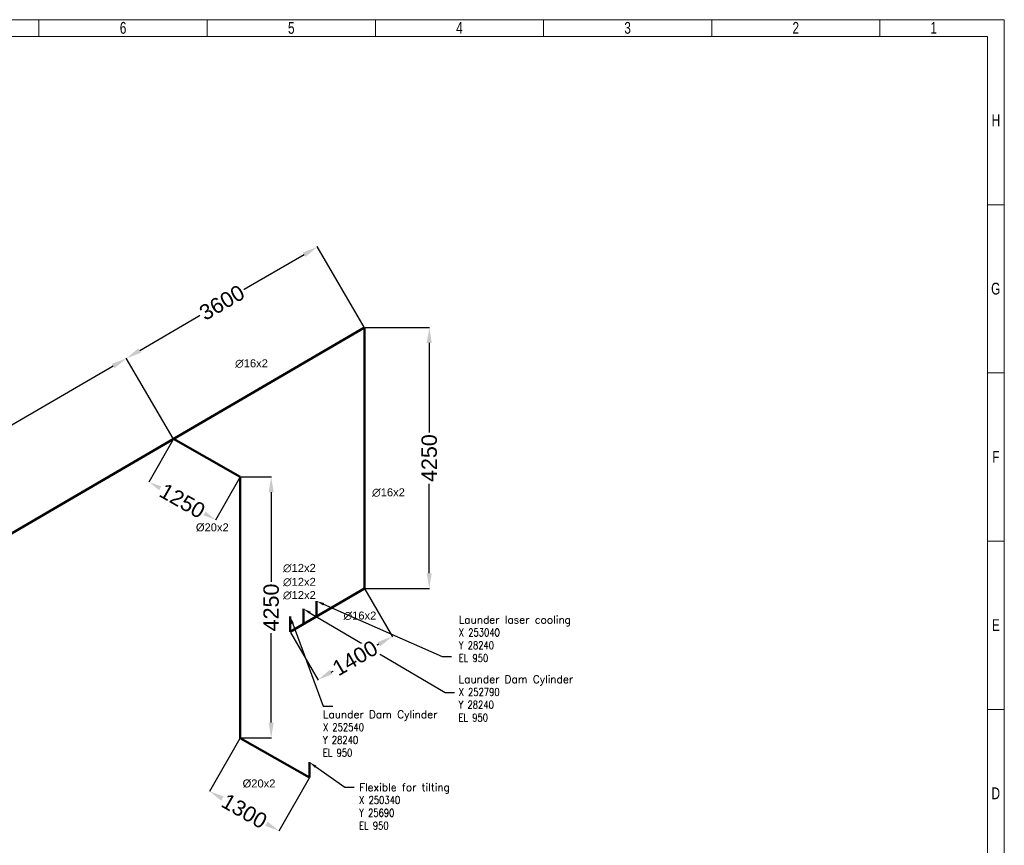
# Model space of a CAD drawing. Header units: millimetres. Extents: x 136540 to 167986, y -130244 to -107782.
# Tile 14 of 14: x 151949 to 167986, y -121225 to -107782. Entities that reach past the tile are written whole.
import ezdxf
from ezdxf import colors
from ezdxf.entities.mleader import LeaderData, LeaderLine
from ezdxf.math import Vec2, Vec3

# ---------------------------------------------------------------- set-up
doc = ezdxf.new("R2010")
doc.units = ezdxf.units.MM
doc.header["$LTSCALE"] = 0.25
doc.linetypes.add('HS_Solid', pattern=[0])
for name, color, linetype in [('Annotation', 7, 'Continuous'), ('COTAS', 136, 'Continuous'), ('Dimension', 1, 'Continuous')]:
    doc.layers.add(name, color=color, linetype=linetype)
doc.layers.add('Pipe Small Bore', color=30, linetype='Continuous', lineweight=50)
doc.styles.add('AdskIsoMetric', font='romans.shx')
doc.styles.add('MtXpl_Arial_Unicode_', font='ARIALUNI.ttf')
doc.styles.add('SLDTEXTSTYLE3', font='TXT', dxfattribs={"width": 0.75})
doc.styles.get("Standard").update_dxf_attribs({"font": 'arial.ttf'})
doc.dimstyles.new('AdskIsoMetric', dxfattribs={"dimtxt": 2.5, "dimasz": 2.5, "dimexe": 1, "dimexo": 2, "dimgap": 0.8, "dimtad": 1, "dimdec": 0, "dimrnd": 1, "dimzin": 0, "dimdsep": 46, "dimtxsty": 'AdskIsoMetric', "dimcen": 0, "dimclrt": 7, "dimadec": 0, "dimazin": 0, "dimtfac": 1, "dimtdec": 0, "dimtmove": 1, "dimatfit": 3, "dimfxl": 1, "dimtfill": 1, "dimfrac": 2, "dimtolj": 1, "dimtzin": 0, "dimarcsym": 0})

# ---------------------------------------------------------------- blocks, each defined once
blk = doc.blocks.new('*D92')
at = {"layer": 'Defpoints', "color": 0}
for p in [(153688, -113296), (154453, -114609), (147196, -118838)]:
    blk.add_point(p, dxfattribs=at)
at = {"layer": 'Dimension', "color": 0, "lineweight": -2}
for p, q in [((154448, -114600), (153685, -113291)), ((153472, -113422), (150385, -115221)), ((146646, -117399), (149733, -115600)), ((147191, -118830), (146428, -117521))]:
    blk.add_line(p, q, dxfattribs=at)
at = {"layer": 'Dimension', "color": 0}
for points in [[(153493, -113458), (153451, -113386), (153688, -113296)], [(146625, -117363), (146667, -117435), (146430, -117525)]]:
    blk.add_solid(points, dxfattribs=at)
at = {"layer": 'Dimension', "color": 7, "insert": (150059, -115410), "char_height": 250, "attachment_point": 5, "rotation": 30.2327, "bg_fill": 3, "box_fill_scale": 1.1, "bg_fill_color": 257, "bg_fill_transparency": 0}
blk.add_mtext('\\A1;8400', dxfattribs=at)
blk = doc.blocks.new('*D93')
at = {"layer": 'Defpoints', "color": 0}
for p in [(156798, -111483), (157563, -112796), (154453, -114609)]:
    blk.add_point(p, dxfattribs=at)
at = {"layer": 'Dimension', "color": 0, "lineweight": -2}
for p, q in [((156582, -111609), (155568, -112199)), ((157558, -112788), (156795, -111478)), ((153904, -113169), (154917, -112579)), ((154448, -114600), (153685, -113291))]:
    blk.add_line(p, q, dxfattribs=at)
at = {"layer": 'Dimension', "color": 0}
for points in [[(156603, -111645), (156561, -111573), (156798, -111483)], [(153883, -113133), (153925, -113205), (153688, -113295)]]:
    blk.add_solid(points, dxfattribs=at)
at = {"layer": 'Dimension', "color": 7, "insert": (155243, -112389), "char_height": 250, "attachment_point": 5, "rotation": 30.2327, "bg_fill": 3, "box_fill_scale": 1.1, "bg_fill_color": 257, "bg_fill_transparency": 0}
blk.add_mtext('\\A1;3600', dxfattribs=at)
blk = doc.blocks.new('*D94')
at = {"layer": 'Defpoints', "color": 0}
for p in [(154451, -114610), (155539, -115228), (155142, -115926)]:
    blk.add_point(p, dxfattribs=at)
at = {"layer": 'Dimension', "color": 0, "lineweight": -2}
for p, q in [((154446, -114619), (154052, -115312)), ((155534, -115237), (155139, -115931)), ((154272, -115432), (154281, -115437)), ((154925, -115803), (154915, -115798))]:
    blk.add_line(p, q, dxfattribs=at)
at = {"layer": 'Dimension', "color": 0}
for points in [[(154292, -115395), (154251, -115468), (154054, -115308)], [(154904, -115839), (154945, -115767), (155142, -115926)]]:
    blk.add_solid(points, dxfattribs=at)
at = {"layer": 'Dimension', "color": 7, "insert": (154598, -115617), "char_height": 250, "attachment_point": 5, "rotation": 330.3857, "bg_fill": 3, "box_fill_scale": 1.1, "bg_fill_color": 257, "bg_fill_transparency": 0}
blk.add_mtext('\\A1;1250', dxfattribs=at)
blk = doc.blocks.new('*D95')
at = {"layer": 'Defpoints', "color": 0}
for p in [(155539, -115228), (155539, -119478), (156045, -119478)]:
    blk.add_point(p, dxfattribs=at)
at = {"layer": 'Dimension', "color": 0, "lineweight": -2}
for p, q in [((155549, -115228), (156050, -115228)), ((156045, -115478), (156045, -116971)), ((156045, -119228), (156045, -117735)), ((155549, -119478), (156050, -119478))]:
    blk.add_line(p, q, dxfattribs=at)
at = {"layer": 'Dimension', "color": 0}
for points in [[(156086, -115478), (156003, -115478), (156045, -115228)], [(156003, -119228), (156086, -119228), (156045, -119478)]]:
    blk.add_solid(points, dxfattribs=at)
at = {"layer": 'Dimension', "color": 7, "insert": (156045, -117353), "char_height": 250, "attachment_point": 5, "rotation": 89.9998, "bg_fill": 3, "box_fill_scale": 1.1, "bg_fill_color": 257, "bg_fill_transparency": 0}
blk.add_mtext('\\A1;4250', dxfattribs=at)
blk = doc.blocks.new('*D96')
at = {"layer": 'Defpoints', "color": 0}
for p in [(155539, -119478), (156668, -120123), (156172, -120991)]:
    blk.add_point(p, dxfattribs=at)
at = {"layer": 'Dimension', "color": 0, "lineweight": -2}
for p, q in [((155534, -119487), (155041, -120351)), ((156663, -120131), (156170, -120995)), ((155260, -120470), (155291, -120488)), ((155955, -120867), (155925, -120850))]:
    blk.add_line(p, q, dxfattribs=at)
at = {"layer": 'Dimension', "color": 0}
for points in [[(155281, -120434), (155240, -120507), (155043, -120346)], [(155935, -120903), (155976, -120831), (156172, -120991)]]:
    blk.add_solid(points, dxfattribs=at)
at = {"layer": 'Dimension', "color": 7, "insert": (155608, -120669), "char_height": 250, "attachment_point": 5, "rotation": 330.2866, "bg_fill": 3, "box_fill_scale": 1.1, "bg_fill_color": 257, "bg_fill_transparency": 0}
blk.add_mtext('\\A1;1300', dxfattribs=at)
blk = doc.blocks.new('*D97')
at = {"layer": 'Defpoints', "color": 0}
for p in [(157563, -112796), (158620, -112796), (157563, -117046)]:
    blk.add_point(p, dxfattribs=at)
at = {"layer": 'Dimension', "color": 0, "lineweight": -2}
for p, q in [((157573, -112796), (158625, -112796)), ((158620, -113046), (158620, -114539)), ((158620, -116796), (158620, -115303)), ((157573, -117046), (158625, -117046))]:
    blk.add_line(p, q, dxfattribs=at)
at = {"layer": 'Dimension', "color": 0}
for points in [[(158661, -113046), (158578, -113046), (158620, -112796)], [(158578, -116796), (158661, -116796), (158620, -117046)]]:
    blk.add_solid(points, dxfattribs=at)
at = {"layer": 'Dimension', "color": 7, "insert": (158620, -114921), "char_height": 250, "attachment_point": 5, "rotation": 90, "bg_fill": 3, "box_fill_scale": 1.1, "bg_fill_color": 257, "bg_fill_transparency": 0}
blk.add_mtext('\\A1;4250', dxfattribs=at)
blk = doc.blocks.new('*D98')
at = {"layer": 'Defpoints', "color": 0}
for p in [(157563, -117046), (156354, -117751), (158017, -117825)]:
    blk.add_point(p, dxfattribs=at)
at = {"layer": 'Dimension', "color": 0, "lineweight": -2}
for p, q in [((157568, -117055), (158020, -117829)), ((156359, -117760), (156810, -118534)), ((157801, -117950), (157728, -117993)), ((157023, -118404), (157097, -118361))]:
    blk.add_line(p, q, dxfattribs=at)
at = {"layer": 'Dimension', "color": 0}
for points in [[(157822, -117986), (157780, -117914), (158017, -117825)], [(157002, -118368), (157044, -118440), (156807, -118529)]]:
    blk.add_solid(points, dxfattribs=at)
at = {"layer": 'Dimension', "color": 7, "insert": (157412, -118177), "char_height": 250, "attachment_point": 5, "rotation": 30.2327, "bg_fill": 3, "box_fill_scale": 1.1, "bg_fill_color": 257, "bg_fill_transparency": 0}
blk.add_mtext('\\A1;1400', dxfattribs=at)
blk = doc.blocks.new('cajetin')
at = {"color": 7, "linetype": 'Continuous', "lineweight": 18}
for p, q in [((0, 615), (861, 615)), ((430.5, 607.5), (430.5, 615)), ((505.5, 607.5), (505.5, 615)), ((580.5, 607.5), (580.5, 615)), ((655.5, 607.5), (655.5, 615)), ((730.5, 607.5), (730.5, 615)), ((805.5, 607.5), (805.5, 615)), ((861, 615), (861, 0)), ((7.5, 607.5), (853.5, 607.5)), ((430.5, 607.5), (430.5, 607.5)), ((853.5, 607.5), (853.5, 7.5)), ((853.5, 532.5), (861, 532.5)), ((853.5, 457.5), (861, 457.5)), ((853.5, 382.5), (861, 382.5)), ((853.5, 307.5), (861, 307.5)), ((853.5, 307.5), (853.5, 307.5))]:
    blk.add_line(p, q, dxfattribs=at)
at = {"color": 7, "linetype": 'Continuous', "lineweight": 0, "char_height": 5.25, "attachment_point": 2, "style": 'SLDTEXTSTYLE3'}
for s, insert in [('6', (468.01, 613.99)), ('5', (543.01, 613.99)), ('4', (618.01, 613.99)), ('3', (693.01, 613.99)), ('2', (768.01, 613.99)), ('1', (829.51, 613.99)), ('H', (857.25, 572.74)), ('G', (857.18, 497.74)), ('F', (857.21, 422.74)), ('E', (857.24, 347.74)), ('D', (857.18, 272.74))]:
    blk.add_mtext(s, dxfattribs=dict(at, insert=insert))
blk = doc.blocks.new('zw$F308')
at = {"layer": 'Pipe Small Bore'}
for points in [[(2586, 6496), (12954, 12538)], [(12954, 12538), (12954, 8288)], [(9844, 10726), (10929, 10106)], [(10929, 10106), (10929, 5856)], [(11744, 7583), (12954, 8288)], [(12176, 8085), (12176, 7835)], [(11960, 7959), (11960, 7709)], [(11744, 7833), (11744, 7583)], [(10929, 5856), (12058, 5212)], [(12058, 5462), (12058, 5212)]]:
    blk.add_lwpolyline(points, dxfattribs=at)
at = {"char_height": 125, "attachment_point": 1, "style": 'AdskIsoMetric'}
for s, insert in [('Launder laser cooling^J{\\W0.8;X 253040^JY 28240^JEL 950}', (14491, 7845)), ('Launder Dam Cylinder^J{\\W0.8;X 252790^JY 28240^JEL 950}', (14488, 6876)), ('Launder Dam Cylinder^J{\\W0.8;X 252540^JY 28240^JEL 950}', (12278, 6303)), ('Flexible for tilting^J{\\W0.8;X 250340^JY 25690^JEL 950}', (12868, 5117))]:
    blk.add_mtext_dynamic_manual_height_columns(s, width=199051.18, gutter_width=625, heights=[0], dxfattribs=dict(at, insert=insert))
at = {"layer": 'COTAS', "color": 7, "linetype": 'HS_Solid', "style": 'MtXpl_Arial_Unicode_'}
for s, p in [('∅16x2', (10848, 11892)), ('∅16x2', (13079, 9792)), ('%%C20x2', (10209, 9221)), ('∅12x2', (11628, 8561)), ('∅12x2', (11628, 8334)), ('∅12x2', (11628, 8119)), ('∅16x2', (12614, 7785)), ('%%C20x2', (10970, 5051))]:
    blk.add_text(s, height=130, dxfattribs=at).set_placement(p)
at = {"layer": 'Annotation'}
ml = blk.add_multileader_mtext('Standard', dxfattribs=at)
ml.set_content('')
ml.set_leader_properties()
ml.build(insert=Vec2(0, 0))
ml.multileader.update_dxf_attribs({"dogleg_length": 3.06, "arrow_head_size": 125})
ctx = ml.context
ctx.base_point, ctx.char_height, ctx.arrow_head_size, ctx.landing_gap_size, ctx.plane_origin = Vec3(14372, 7183), 200, 125, 100, Vec3(6101, -2427)
ctx.text_align_type = 2
notes = []
notes.append((ctx, [(0, (1, 1, 0), (14219, 7183), (1, 0), 153, [(0, [(12176, 8085)], 256, [])])]))
ctx.mtext, ml.multileader.dxf.content_type = None, 0
ml = blk.add_multileader_mtext('Standard', dxfattribs=at)
ml.set_content('')
ml.set_leader_properties()
ml.build(insert=Vec2(0, 0))
ml.multileader.update_dxf_attribs({"dogleg_length": 3.06, "arrow_head_size": 125})
ctx = ml.context
ctx.base_point, ctx.char_height, ctx.arrow_head_size, ctx.landing_gap_size, ctx.plane_origin = Vec3(14422, 6598), 200, 125, 100, Vec3(5885, -2553)
ctx.text_align_type = 2
notes.append((ctx, [(0, (1, 1, 0), (14268, 6598), (1, 0), 153, [(0, [(11960, 7959)], 256, [])])]))
ctx.mtext, ml.multileader.dxf.content_type = None, 0
ml = blk.add_multileader_mtext('Standard', dxfattribs=at)
ml.set_content('')
ml.set_leader_properties()
ml.build(insert=Vec2(0, 0))
ml.multileader.update_dxf_attribs({"dogleg_length": 3.06, "arrow_head_size": 125})
ctx = ml.context
ctx.base_point, ctx.char_height, ctx.arrow_head_size, ctx.landing_gap_size, ctx.plane_origin = Vec3(12438, 6373), 200, 125, 100, Vec3(5669, -2679)
ctx.text_align_type = 2
notes.append((ctx, [(0, (1, 1, 0), (12285, 6373), (1, 0), 153, [(0, [(11744, 7833)], 256, [])])]))
ctx.mtext, ml.multileader.dxf.content_type = None, 0
ml = blk.add_multileader_mtext('Standard', dxfattribs=at)
ml.set_content('')
ml.set_leader_properties()
ml.build(insert=Vec2(0, 0))
ml.multileader.update_dxf_attribs({"dogleg_length": 3.06, "arrow_head_size": 125})
ctx = ml.context
ctx.base_point, ctx.char_height, ctx.arrow_head_size, ctx.landing_gap_size, ctx.plane_origin = Vec3(12788, 5055), 200, 125, 100, Vec3(6094, -5278)
ctx.text_align_type = 2
notes.append((ctx, [(0, (1, 1, 0), (12635, 5055), (1, 0), 153, [(0, [(12058, 5462)], 256, [])])]))
ctx.mtext, ml.multileader.dxf.content_type = None, 0
for ctx, leaders in notes:
    for number, flags, end, landing, length, lines in leaders:
        leader = LeaderData()
        leader.index, (leader.has_last_leader_line, leader.has_dogleg_vector, leader.attachment_direction) = number, flags
        leader.last_leader_point, leader.dogleg_vector, leader.dogleg_length = Vec3(end), Vec3(landing), length
        for number, points, colour, breaks in lines:
            line = LeaderLine()
            line.index, line.vertices, line.color, line.breaks = number, Vec3.list(points), colors.encode_raw_color(colour), breaks
            leader.lines.append(line)
        ctx.leaders.append(leader)

msp = doc.modelspace()

# ---------------------------------------------------------------- block references
msp.add_blockref('zw$F308', (144609.3, -125334.5))

# ---------------------------------------------------------------- next in the draw order: dimensions: what is measured, and where the dimension line sits
at = {"layer": 'Dimension'}
dim = msp.add_aligned_dim(p1=(147195.6, -118838.3), p2=(154453.1, -114608.8), distance=1519.8, dimstyle='AdskIsoMetric', override={"dimscale": 5, "dimtxt": 50, "dimasz": 50, "dimtad": 0, "dimrnd": 10, "dimtxsty": 'Standard', "dimtfill": 1, "dimtfillclr": 0}, dxfattribs=at)
dim.commit()
dim.dimension.update_dxf_attribs({"geometry": '*D92', "text_midpoint": (150059, -115410.4)})

# ---------------------------------------------------------------- next in the draw order: dimensions: what is measured, and where the dimension line sits
dim = msp.add_aligned_dim(p1=(154453.1, -114608.8), p2=(157563.4, -112796.1), distance=1520.3, dimstyle='AdskIsoMetric', override={"dimscale": 5, "dimtxt": 50, "dimasz": 50, "dimtad": 0, "dimrnd": 10, "dimtxsty": 'Standard', "dimtfill": 1, "dimtfillclr": 0}, dxfattribs=at)
dim.commit()
dim.dimension.update_dxf_attribs({"geometry": '*D93', "text_midpoint": (155242.8, -112389)})

# ---------------------------------------------------------------- next in the draw order: dimensions: what is measured, and where the dimension line sits
for p1, p2, distance, picture, middle in [((157563.4, -117046.1), (157563.4, -112796.1), -1056.3, '*D97', (158619.8, -114921.1)), ((154450.9, -114610), (155538.7, -115228.4), -802.9, '*D94', (154598.1, -115617.2))]:
    dim = msp.add_aligned_dim(p1=p1, p2=p2, distance=distance, dimstyle='AdskIsoMetric', override={"dimscale": 5, "dimtxt": 50, "dimasz": 50, "dimtad": 0, "dimrnd": 10, "dimtxsty": 'Standard', "dimtfill": 1, "dimtfillclr": 0}, dxfattribs=at)
    dim.commit()
    dim.dimension.update_dxf_attribs({"geometry": picture, "text_midpoint": middle})

# ---------------------------------------------------------------- next in the draw order: dimensions: what is measured, and where the dimension line sits
for p1, p2, distance, picture, middle in [((155538.7, -115228.4), (155538.7, -119478.4), 506, '*D95', (156044.7, -117353.4)), ((156353.8, -117751.1), (157563.4, -117046.1), -900.9, '*D98', (157412.2, -118177))]:
    dim = msp.add_aligned_dim(p1=p1, p2=p2, distance=distance, dimstyle='AdskIsoMetric', override={"dimscale": 5, "dimtxt": 50, "dimasz": 50, "dimtad": 0, "dimrnd": 10, "dimtxsty": 'Standard', "dimtfill": 1, "dimtfillclr": 0}, dxfattribs=at)
    dim.commit()
    dim.dimension.update_dxf_attribs({"geometry": picture, "text_midpoint": middle})

# ---------------------------------------------------------------- next in the draw order: dimensions: what is measured, and where the dimension line sits
dim = msp.add_aligned_dim(p1=(155538.7, -119478.4), p2=(156667.8, -120122.7), distance=-999.5, dimstyle='AdskIsoMetric', override={"dimscale": 5, "dimtxt": 50, "dimasz": 50, "dimtad": 0, "dimrnd": 10, "dimtxsty": 'Standard', "dimtfill": 1, "dimtfillclr": 0}, dxfattribs=at)
dim.commit()
dim.dimension.update_dxf_attribs({"geometry": '*D96', "text_midpoint": (155607.8, -120668.6)})

# ---------------------------------------------------------------- next in the draw order: block references
at = {"xscale": 36.5234375, "yscale": 36.5234375, "zscale": 36.5234375}
msp.add_blockref('cajetin', (136539.8, -130244.4), dxfattribs=at)

doc.saveas('drawing.dxf')
